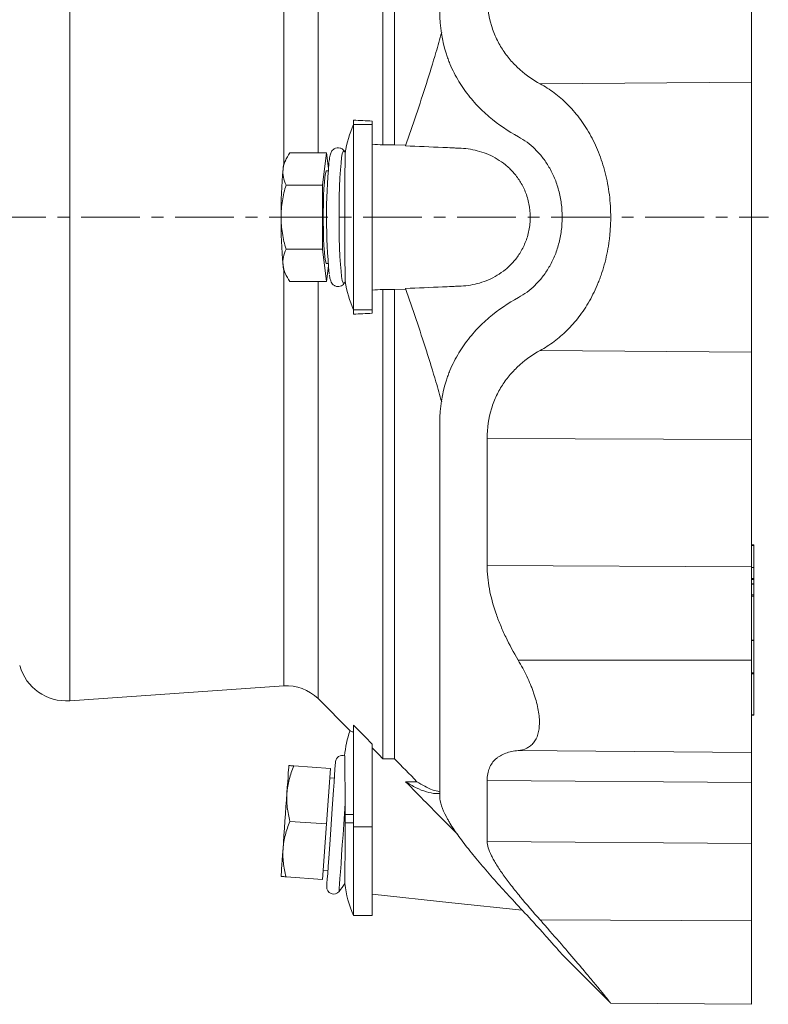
# Model space of a CAD drawing. Header units: millimetres. Extents: x 24 to 822, y -62 to 722.
# Tile 5 of 8: x 196 to 357, y 378 to 591. Entities that reach past the tile are written whole.
import ezdxf

# ---------------------------------------------------------------- set-up
doc = ezdxf.new("R2010")
doc.units = ezdxf.units.MM
doc.linetypes.add('CENTERX2', pattern=[20.32, 12.7, -2.54, 2.54, -2.54])
doc.layers.add('FORMAT', color=7, linetype='Continuous')

msp = doc.modelspace()

# ---------------------------------------------------------------- linework, layer by layer
at = {"color": 7, "linetype": 'Continuous', "lineweight": 15}
for p, q in [((274.18, 564.06), (274.18, 665.4)), ((276.65, 564.06), (276.65, 665.4)), ((267.84, 568.42), (267.84, 569.38)), ((267.84, 528.46), (267.84, 568.42)), ((271.84, 568.42), (271.84, 569.2)), ((271.84, 528.46), (271.84, 568.42)), ((274.18, 564.06), (276.65, 564.06)), ((276.65, 564.06), (279.1, 563.96)), ((253.51, 561.4), (252.9, 560.35)), ((261.98, 562.3), (254.07, 562.3)), ((261.98, 562.3), (261.15, 555.37)), ((262.39, 558.94), (261.98, 562.3)), ((265.83, 562.68), (265.8, 562.73)), ((262.35, 558.44), (261.98, 558.44)), ((261.15, 555.37), (253.24, 555.37)), ((261.15, 555.37), (261.15, 541.51)), ((261.15, 541.51), (253.24, 541.51)), ((261.15, 541.51), (261.98, 534.58)), ((261.98, 538.44), (262.35, 538.44)), ((252.9, 536.53), (253.51, 535.47)), ((261.98, 534.58), (262.39, 537.94)), ((261.98, 534.58), (254.07, 534.58)), ((265.8, 534.15), (265.83, 534.19)), ((276.65, 532.82), (274.18, 532.82)), ((274.18, 431.48), (274.18, 532.82)), ((279.1, 532.92), (276.65, 532.82)), ((276.65, 431.48), (276.65, 532.82)), ((267.84, 527.5), (267.84, 528.46)), ((271.84, 527.68), (271.84, 528.46)), ((354.35, 477.67), (353.84, 477.67)), ((354.35, 472.83), (354.35, 477.53)), ((354.35, 472.81), (353.84, 472.81)), ((354.35, 470.43), (354.35, 472.76)), ((354.35, 469.28), (354.35, 470.17)), ((354.35, 469.27), (353.84, 469.27)), ((354.35, 466.88), (354.35, 469.21)), ((354.35, 457.07), (354.35, 466.62)), ((353.84, 457.01), (354.35, 457.01)), ((354.35, 450.02), (354.35, 457)), ((354.35, 440.97), (354.35, 449.82)), ((206.5, 443.99), (252.77, 447.23)), ((260.15, 444.47), (267.09, 437.53)), ((353.84, 440.91), (354.35, 440.91)), ((267.84, 416.77), (267.84, 438.75)), ((271.84, 416.77), (271.84, 434.65)), ((262.82, 429.37), (254.91, 429.93)), ((274.18, 431.48), (276.65, 431.48)), ((262.82, 429.37), (261.98, 417.4)), ((263.68, 427.31), (262.68, 427.38)), ((279.06, 426.52), (281.54, 426.52)), ((261.98, 417.4), (254.07, 417.96)), ((261.98, 417.4), (261.15, 405.43)), ((267.84, 397.64), (267.84, 416.77)), ((271.84, 397.64), (271.84, 416.77)), ((261.29, 407.43), (262.28, 407.36)), ((261.15, 405.43), (253.24, 405.99)), ((267.84, 397.64), (271.84, 397.64)), ((312.92, 389.19), (323.34, 378.77)), ((323.35, 378.71), (353.84, 378.44))]:
    msp.add_line(p, q, dxfattribs=at)
at = {"color": 8, "linetype": 'Continuous', "lineweight": 0}
for p, q in [((206.5, 652.89), (206.5, 548.44)), ((260.15, 562.3), (260.15, 652.41)), ((252.77, 559.95), (252.77, 649.65)), ((353.84, 577.59), (308.16, 577.23)), ((271.84, 568.42), (267.84, 568.42)), ((206.5, 548.44), (206.5, 443.99)), ((252.77, 447.23), (252.77, 536.93)), ((260.15, 444.47), (260.15, 534.58)), ((271.84, 528.46), (267.84, 528.46)), ((353.84, 519.29), (308.16, 519.65)), ((353.84, 500.45), (296.7, 500.62)), ((354.35, 477.53), (353.84, 477.53)), ((353.84, 472.95), (296.7, 473.22)), ((354.35, 472.76), (353.84, 472.76)), ((354.35, 470.43), (353.84, 470.43)), ((354.35, 470.17), (353.84, 470.17)), ((354.35, 469.21), (353.84, 469.21)), ((354.35, 466.88), (353.84, 466.88)), ((354.35, 466.62), (353.84, 466.62)), ((354.35, 457.07), (353.84, 457.07)), ((353.84, 452.76), (303.4, 452.79)), ((354.35, 450.02), (353.84, 450.02)), ((354.35, 449.82), (353.84, 449.82)), ((354.35, 440.97), (353.84, 440.97)), ((353.84, 432.82), (303.4, 433.26)), ((353.84, 426.37), (296.7, 426.79)), ((267.84, 419.44), (266.04, 419.44)), ((267.84, 417.64), (266.04, 417.64)), ((271.84, 416.77), (267.84, 416.77)), ((353.84, 413.17), (296.7, 413.64)), ((353.84, 396.49), (308.16, 396.67))]:
    msp.add_line(p, q, dxfattribs=at)
at = {"color": 8, "linetype": 'Continuous', "lineweight": 0, "flags": 128}
for points in [[(265.8, 562.73), (265.72, 562.8), (265.56, 562.65), (265.4, 562.14), (265.26, 561.29), (265.12, 560.12), (265, 558.66), (264.9, 556.94), (264.81, 555.01), (264.75, 552.91), (264.71, 550.7), (264.7, 548.44), (264.71, 546.18), (264.75, 543.97), (264.81, 541.87), (264.9, 539.94), (265, 538.22), (265.12, 536.76), (265.26, 535.59), (265.4, 534.74), (265.56, 534.23), (265.72, 534.08), (265.8, 534.15)], [(266.03, 421.78), (265.87, 419.58), (265.72, 417.33), (265.56, 415.06), (265.4, 412.86), (265.26, 410.75), (265.12, 408.81), (265, 407.08), (264.9, 405.6), (264.81, 404.4), (264.75, 403.53), (264.71, 403), (264.7, 402.82)]]:
    msp.add_lwpolyline(points, dxfattribs=at)
at = {"color": 7, "linetype": 'Continuous', "lineweight": 15, "flags": 128}
for points in [[(261.98, 558.44), (261.88, 558.34), (261.75, 557.89), (261.63, 557.1), (261.53, 556), (261.43, 554.62), (261.36, 553.02), (261.31, 551.26), (261.29, 549.39), (261.29, 547.49), (261.31, 545.62), (261.36, 543.86), (261.43, 542.26), (261.53, 540.88), (261.63, 539.78), (261.75, 538.99), (261.88, 538.54), (261.98, 538.44)], [(253.84, 430), (253.83, 429.9), (253.81, 429.59), (253.78, 429.09), (253.73, 428.4), (253.67, 427.53), (253.6, 426.5), (253.51, 425.32), (253.42, 424.02)], [(263.92, 430.8), (263.91, 430.62), (263.87, 430.07), (263.81, 429.18), (263.72, 427.96), (263.62, 426.45), (263.5, 424.7), (263.36, 422.74), (263.21, 420.64), (263.06, 418.45), (262.9, 416.22), (262.75, 414.03), (262.6, 411.92), (262.47, 409.97), (262.34, 408.21), (262.24, 406.71), (262.15, 405.49), (262.09, 404.6), (262.05, 404.05), (262.04, 403.87), (262.04, 403.87)], [(253.42, 424.02), (253.33, 422.61), (253.22, 421.13), (253.11, 419.59), (253, 418.03), (252.9, 416.47), (252.79, 414.93), (252.68, 413.45), (252.59, 412.05)], [(252.17, 406.06), (252.18, 406.16), (252.2, 406.47), (252.23, 406.97), (252.28, 407.66), (252.34, 408.53), (252.41, 409.57), (252.5, 410.74), (252.59, 412.05)], [(271.84, 402.2), (289.04, 400.39), (304.27, 398.79)]]:
    msp.add_lwpolyline(points, dxfattribs=at)
at = {"color": 7, "linetype": 'Continuous', "lineweight": 15}
for centre, radius, start, end in [((287.09, 559.44), 21.25, 154.9424, 172.1405), ((245.25, 548.44), 25.03, 33.7751, 34.806), ((257.09, 558.69), 4.5, 158.2883, 178.1303), ((390.05, 548.55), 128.06, 174.802, 185.523), ((353.42, 549.57), 101.26, 174.7499, 180.6375), ((353.42, 547.31), 101.26, 179.3625, 185.2501), ((257.09, 538.19), 4.5, 181.8697, 201.7117), ((245.25, 548.44), 25.03, 325.194, 326.2253), ((287.09, 537.44), 21.25, 187.8595, 205.0576), ((205.77, 454.47), 10.5, 195.9446, 274), ((253.43, 437.75), 9.5, 45, 94), ((287.09, 430.44), 21.25, 160.4609, 175.5085), ((265.42, 430.7), 1.5, 70.8114, 176), ((245.25, 418.57), 25.03, 320.9937, 325.7929), ((287.09, 406.64), 21.25, 185.7712, 205.0576), ((263.54, 403.76), 1.5, 176, 320.9937)]:
    msp.add_arc(centre, radius, start, end, dxfattribs=at)
for points, knots in [([(296.7, 596.26), (296.7, 593.95), (297.03, 591.8), (297.79, 589.3), (297.97, 588.81), (298.34, 587.85), (298.54, 587.39), (299.18, 586.04), (299.67, 585.2), (300.46, 584.01), (300.74, 583.62), (301.32, 582.88), (301.62, 582.51), (302.54, 581.47), (303.18, 580.84), (305.19, 579.06), (306.63, 578.07), (308.16, 577.23)], [0, 0, 0, 0, 0.25, 0.25, 0.3125, 0.3125, 0.375, 0.375, 0.5, 0.5, 0.5625, 0.5625, 0.625, 0.625, 0.75, 0.75, 1, 1, 1, 1]), ([(353.84, 596.43), (353.84, 594.45), (353.84, 592.51), (353.84, 588.79), (353.84, 587.02), (353.84, 583.76), (353.84, 582.27), (353.84, 579.65), (353.84, 578.52), (353.84, 577.59)], [0, 0, 0, 0, 0.25, 0.25, 0.5, 0.5, 0.75, 0.75, 1, 1, 1, 1]), ([(303.46, 565.81), (301.24, 567.01), (299.12, 568.43), (296.65, 570.54), (296.16, 570.98), (295.21, 571.9), (294.74, 572.37), (293.38, 573.85), (292.52, 574.9), (290.95, 577.14), (290.22, 578.32), (289.25, 580.23), (288.95, 580.89), (288.52, 581.91), (288.39, 582.25), (288.13, 582.95), (288.01, 583.3), (286.96, 586.49), (286.46, 589.54), (286.46, 592.84)], [0, 0, 0, 0, 0.25, 0.25, 0.3125, 0.3125, 0.375, 0.375, 0.5, 0.5, 0.625, 0.625, 0.6875, 0.6875, 0.71875, 0.71875, 0.75, 0.75, 1, 1, 1, 1]), ([(286.88, 588.33), (286.47, 586.89), (285.41, 583.19), (283.57, 577.24), (281.38, 570.49), (279.84, 566.06), (279.06, 563.85)], [0, 0, 0, 0, 0.173541, 0.445767, 0.722881, 1, 1, 1, 1]), ([(308.16, 519.65), (309.19, 520.22), (310.2, 520.86), (312.13, 522.3), (313.06, 523.1), (314.85, 524.87), (315.71, 525.83), (316.93, 527.43), (317.33, 527.99), (318.1, 529.15), (318.46, 529.74), (319.52, 531.59), (320.15, 532.9), (320.86, 534.65), (321, 535), (321.26, 535.72), (321.39, 536.09), (321.75, 537.2), (321.98, 537.94), (322.57, 540.23), (322.87, 541.79), (323.14, 543.81), (323.18, 544.22), (323.26, 545.04), (323.29, 545.46), (323.38, 546.7), (323.4, 547.53), (323.41, 550), (323.31, 551.64), (323.01, 554.09), (322.88, 554.9), (322.58, 556.49), (322.4, 557.27), (322.01, 558.8), (321.79, 559.55), (321.31, 561.03), (321.05, 561.75), (320.2, 563.87), (319.57, 565.19), (318.52, 567.05), (318.15, 567.65), (317.39, 568.81), (316.99, 569.37), (315.76, 570.98), (314.9, 571.96), (313.1, 573.74), (312.16, 574.55), (310.21, 576.01), (309.2, 576.66), (308.16, 577.23)], [0, 0, 0, 0, 0.0625, 0.0625, 0.125, 0.125, 0.1875, 0.1875, 0.21875, 0.21875, 0.25, 0.25, 0.3125, 0.3125, 0.328125, 0.328125, 0.34375, 0.34375, 0.375, 0.375, 0.4375, 0.4375, 0.453125, 0.453125, 0.46875, 0.46875, 0.5, 0.5, 0.5625, 0.5625, 0.59375, 0.59375, 0.625, 0.625, 0.65625, 0.65625, 0.6875, 0.6875, 0.75, 0.75, 0.78125, 0.78125, 0.8125, 0.8125, 0.875, 0.875, 0.9375, 0.9375, 1, 1, 1, 1]), ([(353.84, 577.59), (353.84, 577.05), (353.84, 576.43), (353.84, 575.01), (353.84, 574.21), (353.84, 572.42), (353.84, 571.44), (353.84, 569.28), (353.84, 568.1), (353.84, 565.57), (353.84, 564.22), (353.84, 561.35), (353.84, 559.85), (353.84, 556.72), (353.84, 555.1), (353.84, 551.8), (353.84, 550.12), (353.84, 546.76), (353.84, 545.08), (353.84, 541.78), (353.84, 540.16), (353.84, 537.03), (353.84, 535.52), (353.84, 532.66), (353.84, 531.31), (353.84, 528.78), (353.84, 527.6), (353.84, 525.44), (353.84, 524.46), (353.84, 522.67), (353.84, 521.87), (353.84, 520.45), (353.84, 519.83), (353.84, 519.29)], [0, 0, 0, 0, 0.0625, 0.0625, 0.125, 0.125, 0.1875, 0.1875, 0.25, 0.25, 0.3125, 0.3125, 0.375, 0.375, 0.4375, 0.4375, 0.5, 0.5, 0.5625, 0.5625, 0.625, 0.625, 0.6875, 0.6875, 0.75, 0.75, 0.8125, 0.8125, 0.875, 0.875, 0.9375, 0.9375, 1, 1, 1, 1]), ([(312.92, 548.44), (312.92, 549.44), (312.86, 550.43), (312.66, 551.88), (312.58, 552.36), (312.39, 553.31), (312.28, 553.79), (311.91, 555.17), (311.61, 556.05), (311.08, 557.31), (310.89, 557.72), (310.49, 558.51), (310.28, 558.9), (309.63, 560.02), (309.16, 560.71), (308.4, 561.68), (308.14, 561.99), (307.6, 562.58), (307.33, 562.87), (305.93, 564.22), (304.74, 565.1), (303.46, 565.81)], [0, 0, 0, 0, 0.125, 0.125, 0.1875, 0.1875, 0.25, 0.25, 0.375, 0.375, 0.4375, 0.4375, 0.5, 0.5, 0.625, 0.625, 0.6875, 0.6875, 0.75, 0.75, 1, 1, 1, 1]), ([(279.06, 563.85), (281.74, 563.73), (284.42, 563.62), (287.77, 563.47), (288.77, 563.42), (289.78, 563.38), (290.45, 563.35), (290.78, 563.34), (292.46, 563.25), (293.77, 563.03), (295.71, 562.47), (296.35, 562.24), (297.62, 561.69), (298.26, 561.37), (299.48, 560.63), (300.08, 560.21), (301.23, 559.27), (301.79, 558.74), (302.83, 557.58), (303.31, 556.94), (303.98, 555.88), (304.2, 555.51), (304.59, 554.74), (304.78, 554.34), (305.11, 553.52), (305.26, 553.09), (305.53, 552.21), (305.64, 551.75), (305.91, 550.36), (306.01, 549.41), (306.01, 548.2), (306, 547.95), (305.98, 547.47), (305.96, 547.23), (305.89, 546.52), (305.82, 546.05), (305.64, 545.12), (305.52, 544.66), (305.26, 543.77), (305.1, 543.35), (304.77, 542.52), (304.58, 542.12), (304.18, 541.35), (303.97, 540.98), (303.3, 539.92), (302.82, 539.29), (302.03, 538.41), (301.76, 538.13), (301.21, 537.61), (300.92, 537.36), (300.07, 536.66), (299.47, 536.25), (298.26, 535.51), (297.63, 535.2), (296.35, 534.64), (295.71, 534.41), (293.76, 533.84), (292.44, 533.63), (290.77, 533.54), (290.43, 533.53), (289.76, 533.5), (288.76, 533.46), (287.75, 533.41), (284.41, 533.26), (281.74, 533.15), (279.06, 533.03)], [0, 0, 0, 0, 0.125, 0.125, 0.15625, 0.171875, 0.171875, 0.1875, 0.1875, 0.25, 0.25, 0.28125, 0.28125, 0.3125, 0.3125, 0.34375, 0.34375, 0.375, 0.375, 0.40625, 0.40625, 0.421875, 0.421875, 0.4375, 0.4375, 0.453125, 0.453125, 0.46875, 0.46875, 0.5, 0.5, 0.507812, 0.507812, 0.515625, 0.515625, 0.53125, 0.53125, 0.546875, 0.546875, 0.5625, 0.5625, 0.578125, 0.578125, 0.59375, 0.59375, 0.625, 0.625, 0.640625, 0.640625, 0.65625, 0.65625, 0.6875, 0.6875, 0.71875, 0.71875, 0.75, 0.75, 0.8125, 0.8125, 0.828125, 0.828125, 0.84375, 0.875, 0.875, 1, 1, 1, 1]), ([(252.59, 558.83), (252.62, 559.13), (252.68, 559.42), (252.85, 560.01), (252.96, 560.3), (253.34, 561.16), (253.68, 561.73), (254.07, 562.3)], [0, 0, 0, 0, 0.25, 0.25, 0.5, 0.5, 1, 1, 1, 1]), ([(265.89, 562.57), (265.86, 562.63), (265.78, 562.78), (265.48, 563.12), (264.93, 563.42), (264.25, 563.47), (263.66, 563.25), (263.26, 562.9), (263.03, 562.56), (262.88, 562.21), (262.76, 561.81), (262.69, 561.43), (262.66, 561.22)], [0, 0, 0, 0, 0.054282, 0.141061, 0.230724, 0.322838, 0.411281, 0.48927, 0.572164, 0.673652, 0.824591, 1, 1, 1, 1]), ([(266.04, 534.53), (266.04, 534.58), (266.03, 534.72), (266.02, 535.03), (266.02, 535.16), (266.01, 535.45), (266.01, 535.62), (266, 536.18), (265.99, 536.62), (265.99, 537.39), (265.98, 537.66), (265.98, 538.25), (265.98, 538.56), (265.97, 539.51), (265.97, 540.2), (265.96, 541.31), (265.96, 541.7), (265.96, 542.49), (265.96, 542.89), (265.96, 544.11), (265.95, 544.95), (265.95, 546.25), (265.95, 546.69), (265.95, 547.56), (265.95, 548.44), (265.95, 549.31), (265.95, 550.19), (265.95, 550.63), (265.95, 551.93), (265.96, 552.77), (265.96, 553.99), (265.96, 554.39), (265.96, 555.18), (265.96, 555.56), (265.97, 556.68), (265.97, 557.37), (265.98, 558.32), (265.98, 558.63), (265.98, 559.21), (265.99, 559.49), (265.99, 560.26), (266, 560.7), (266.01, 561.26), (266.01, 561.42), (266.02, 561.72), (266.02, 561.84), (266.03, 562.16), (266.04, 562.3), (266.04, 562.35)], [0, 0, 0, 0, 0.0625, 0.0625, 0.09375, 0.09375, 0.125, 0.125, 0.1875, 0.1875, 0.21875, 0.21875, 0.25, 0.25, 0.3125, 0.3125, 0.34375, 0.34375, 0.375, 0.375, 0.4375, 0.4375, 0.46875, 0.46875, 0.5, 0.53125, 0.53125, 0.5625, 0.5625, 0.625, 0.625, 0.65625, 0.65625, 0.6875, 0.6875, 0.75, 0.75, 0.78125, 0.78125, 0.8125, 0.8125, 0.875, 0.875, 0.90625, 0.90625, 0.9375, 0.9375, 1, 1, 1, 1]), ([(262.66, 561.22), (262.64, 561.12), (262.58, 560.88), (262.55, 560.52), (262.52, 560.3)], [0, 0, 0, 0, 0.395697, 1, 1, 1, 1]), ([(253.24, 555.37), (252.98, 555.93), (252.78, 556.51), (252.55, 557.66), (252.52, 558.24), (252.59, 558.83)], [0, 0, 0, 0, 0.5, 0.5, 1, 1, 1, 1]), ([(252.17, 548.44), (252.17, 549.03), (252.19, 549.61), (252.29, 550.79), (252.36, 551.38), (252.65, 553.11), (252.91, 554.25), (253.24, 555.37)], [0, 0, 0, 0, 0.25, 0.25, 0.5, 0.5, 1, 1, 1, 1]), ([(253.24, 541.51), (252.91, 542.64), (252.64, 543.79), (252.27, 546.11), (252.17, 547.27), (252.17, 548.44)], [0, 0, 0, 0, 0.5, 0.5, 1, 1, 1, 1]), ([(312.92, 548.44), (312.92, 547.44), (312.86, 546.45), (312.66, 545), (312.58, 544.52), (312.39, 543.56), (312.28, 543.09), (311.91, 541.71), (311.61, 540.83), (311.08, 539.57), (310.89, 539.16), (310.49, 538.36), (310.28, 537.98), (309.63, 536.86), (309.16, 536.17), (308.4, 535.2), (308.14, 534.89), (307.6, 534.3), (307.33, 534.01), (305.93, 532.66), (304.74, 531.78), (303.46, 531.07)], [0, 0, 0, 0, 0.125, 0.125, 0.1875, 0.1875, 0.25, 0.25, 0.375, 0.375, 0.4375, 0.4375, 0.5, 0.5, 0.625, 0.625, 0.6875, 0.6875, 0.75, 0.75, 1, 1, 1, 1]), ([(252.59, 538.05), (252.55, 538.34), (252.54, 538.64), (252.57, 539.22), (252.61, 539.51), (252.78, 540.38), (252.98, 540.95), (253.24, 541.51)], [0, 0, 0, 0, 0.25, 0.25, 0.5, 0.5, 1, 1, 1, 1]), ([(254.07, 534.58), (253.68, 535.15), (253.34, 535.72), (252.83, 536.87), (252.66, 537.46), (252.59, 538.05)], [0, 0, 0, 0, 0.5, 0.5, 1, 1, 1, 1]), ([(262.6, 536.02), (262.61, 535.92), (262.67, 535.46), (262.78, 534.99), (262.95, 534.48), (263.2, 534.04), (263.65, 533.63), (264.28, 533.4), (264.95, 533.47), (265.46, 533.75), (265.72, 534.02), (265.79, 534.14), (265.81, 534.17)], [0, 0, 0, 0, 0.064436, 0.313628, 0.461432, 0.569405, 0.65201, 0.73809, 0.824904, 0.903, 0.977037, 1, 1, 1, 1]), ([(286.88, 508.55), (286.47, 509.99), (285.41, 513.69), (283.57, 519.64), (281.38, 526.39), (279.84, 530.81), (279.06, 533.03)], [0, 0, 0, 0, 0.173541, 0.445767, 0.722881, 1, 1, 1, 1]), ([(303.46, 531.07), (301.24, 529.87), (299.12, 528.45), (296.65, 526.34), (296.16, 525.9), (295.21, 524.98), (294.74, 524.51), (293.38, 523.03), (292.52, 521.98), (290.95, 519.74), (290.22, 518.56), (289.25, 516.65), (288.95, 515.99), (288.52, 514.97), (288.39, 514.63), (288.13, 513.93), (288.01, 513.58), (286.96, 510.39), (286.46, 507.34), (286.46, 504.04)], [0, 0, 0, 0, 0.25, 0.25, 0.3125, 0.3125, 0.375, 0.375, 0.5, 0.5, 0.625, 0.625, 0.6875, 0.6875, 0.71875, 0.71875, 0.75, 0.75, 1, 1, 1, 1]), ([(296.7, 500.62), (296.7, 502.93), (297.03, 505.08), (297.79, 507.58), (297.97, 508.07), (298.34, 509.03), (298.54, 509.49), (299.18, 510.84), (299.67, 511.68), (300.46, 512.87), (300.74, 513.26), (301.32, 514), (301.62, 514.36), (302.54, 515.4), (303.18, 516.04), (305.19, 517.82), (306.63, 518.81), (308.16, 519.65)], [0, 0, 0, 0, 0.25, 0.25, 0.3125, 0.3125, 0.375, 0.375, 0.5, 0.5, 0.5625, 0.5625, 0.625, 0.625, 0.75, 0.75, 1, 1, 1, 1]), ([(353.84, 500.45), (353.84, 502.43), (353.84, 504.37), (353.84, 508.09), (353.84, 509.86), (353.84, 513.12), (353.84, 514.61), (353.84, 517.23), (353.84, 518.36), (353.84, 519.29)], [0, 0, 0, 0, 0.25, 0.25, 0.5, 0.5, 0.75, 0.75, 1, 1, 1, 1]), ([(286.46, 423.3), (286.46, 424.89), (286.46, 426.74), (286.46, 430.97), (286.46, 433.34), (286.46, 438.59), (286.46, 441.47), (286.46, 447.68), (286.46, 451.01), (286.46, 458.09), (286.46, 461.82), (286.46, 469.62), (286.46, 473.68), (286.46, 482.05), (286.46, 486.35), (286.46, 495.11), (286.46, 499.56), (286.46, 504.04)], [0, 0, 0, 0, 0.125, 0.125, 0.25, 0.25, 0.375, 0.375, 0.5, 0.5, 0.625, 0.625, 0.75, 0.75, 0.875, 0.875, 1, 1, 1, 1]), ([(296.7, 500.62), (296.7, 495.84), (296.7, 491.15), (296.7, 481.99), (296.7, 477.52), (296.7, 473.22)], [0, 0, 0, 0, 0.5, 0.5, 1, 1, 1, 1]), ([(353.84, 500.45), (353.84, 495.66), (353.84, 490.95), (353.84, 481.75), (353.84, 477.28), (353.84, 472.95)], [0, 0, 0, 0, 0.5, 0.5, 1, 1, 1, 1]), ([(354.35, 477.67), (354.35, 477.67), (354.35, 477.67), (354.35, 477.65), (354.35, 477.61), (354.35, 477.57), (354.35, 477.54), (354.35, 477.53)], [0, 0, 0, 0, 0.209627, 0.42678, 0.634993, 0.827361, 1, 1, 1, 1]), ([(303.4, 452.79), (302.42, 454.44), (301.52, 456.11), (300.3, 458.65), (299.92, 459.51), (299.39, 460.8), (299.21, 461.23), (298.88, 462.1), (298.73, 462.54), (297.98, 464.72), (297.51, 466.45), (297.03, 469.01), (296.91, 469.87), (296.75, 471.56), (296.7, 472.4), (296.7, 473.22)], [0, 0, 0, 0, 0.25, 0.25, 0.375, 0.375, 0.4375, 0.4375, 0.5, 0.5, 0.75, 0.75, 0.875, 0.875, 1, 1, 1, 1]), ([(353.84, 452.76), (353.84, 454.52), (353.84, 456.29), (353.84, 459.8), (353.84, 461.54), (353.84, 464.96), (353.84, 466.64), (353.84, 469.88), (353.84, 471.45), (353.84, 472.95)], [0, 0, 0, 0, 0.25, 0.25, 0.5, 0.5, 0.75, 0.75, 1, 1, 1, 1]), ([(354.35, 472.81), (354.35, 472.81), (354.35, 472.82), (354.35, 472.8), (354.35, 472.77), (354.35, 472.76)], [0, 0, 0, 0, 0.125176, 0.579608, 1, 1, 1, 1]), ([(354.35, 470.43), (354.35, 470.4), (354.35, 470.35), (354.35, 470.25), (354.35, 470.2), (354.35, 470.17)], [0, 0, 0, 0, 0.5, 0.5, 1, 1, 1, 1]), ([(354.35, 469.26), (354.35, 469.26), (354.35, 469.27), (354.35, 469.25), (354.35, 469.23), (354.35, 469.21)], [0, 0, 0, 0, 0.125179, 0.579639, 1, 1, 1, 1]), ([(354.35, 466.88), (354.35, 466.85), (354.35, 466.8), (354.35, 466.7), (354.35, 466.65), (354.35, 466.62)], [0, 0, 0, 0, 0.5, 0.5, 1, 1, 1, 1]), ([(354.35, 457.07), (354.35, 457.06), (354.35, 457.03), (354.35, 457.01), (354.35, 457.02), (354.35, 457.02)], [0, 0, 0, 0, 0.412096, 0.842448, 1, 1, 1, 1]), ([(303.4, 433.26), (304.08, 433.33), (304.7, 433.49), (305.54, 433.9), (305.8, 434.06), (306.17, 434.35), (306.29, 434.46), (306.52, 434.68), (306.63, 434.8), (307.13, 435.43), (307.45, 436.04), (307.72, 436.95), (307.77, 437.14), (307.85, 437.54), (307.89, 437.75), (307.97, 438.38), (308, 438.83), (308, 439.76), (307.98, 440.25), (307.87, 441.27), (307.79, 441.81), (307.46, 443.45), (307.15, 444.58), (306.63, 446.04), (306.53, 446.34), (306.3, 446.93), (306.18, 447.22), (305.82, 448.11), (305.55, 448.69), (304.71, 450.46), (304.08, 451.63), (303.4, 452.79)], [0, 0, 0, 0, 0.125, 0.125, 0.1875, 0.1875, 0.21875, 0.21875, 0.25, 0.25, 0.375, 0.375, 0.40625, 0.40625, 0.4375, 0.4375, 0.5, 0.5, 0.5625, 0.5625, 0.625, 0.625, 0.75, 0.75, 0.78125, 0.78125, 0.8125, 0.8125, 0.875, 0.875, 1, 1, 1, 1]), ([(353.84, 452.76), (353.84, 451.59), (353.84, 450.38), (353.84, 447.97), (353.84, 446.75), (353.84, 444.38), (353.84, 443.22), (353.84, 441.02), (353.84, 439.98), (353.84, 438.08), (353.84, 437.22), (353.84, 435.73), (353.84, 435.09), (353.84, 434.05), (353.84, 433.65), (353.84, 433.07), (353.84, 432.89), (353.84, 432.82)], [0, 0, 0, 0, 0.125, 0.125, 0.25, 0.25, 0.375, 0.375, 0.5, 0.5, 0.625, 0.625, 0.75, 0.75, 0.875, 0.875, 1, 1, 1, 1]), ([(354.35, 450.02), (354.35, 449.99), (354.35, 449.95), (354.35, 449.88), (354.35, 449.84), (354.35, 449.82)], [0, 0, 0, 0, 0.5, 0.5, 1, 1, 1, 1]), ([(354.35, 440.97), (354.35, 440.95), (354.35, 440.92), (354.35, 440.92), (354.35, 440.92)], [0, 0, 0, 0, 0.540728, 1, 1, 1, 1]), ([(267.1, 437.53), (267.1, 437.53), (267.1, 437.54), (267.36, 437.41), (267.71, 437.23), (267.84, 437.16)], [0, 0, 0, 0, 0.286045, 0.722518, 1, 1, 1, 1]), ([(265.91, 432.11), (265.91, 432.11), (265.91, 432.17), (265.91, 431.93), (265.92, 431.34), (265.93, 430.31), (265.95, 428.94), (265.97, 427.23), (266, 424.92), (266.02, 422.96), (266.03, 421.78)], [0, 0, 0, 0, 0.00562, 0.136813, 0.271805, 0.40294, 0.53805, 0.666087, 0.798205, 1, 1, 1, 1]), ([(303.4, 433.26), (302.42, 433.16), (301.52, 432.97), (300.3, 432.52), (299.92, 432.34), (299.39, 432.03), (299.21, 431.92), (298.88, 431.68), (298.73, 431.56), (297.98, 430.89), (297.51, 430.25), (297.03, 429.09), (296.91, 428.68), (296.75, 427.78), (296.7, 427.3), (296.7, 426.79)], [0, 0, 0, 0, 0.25, 0.25, 0.375, 0.375, 0.4375, 0.4375, 0.5, 0.5, 0.75, 0.75, 0.875, 0.875, 1, 1, 1, 1]), ([(353.84, 432.82), (353.84, 432.7), (353.84, 432.48), (353.84, 431.82), (353.84, 431.38), (353.84, 430.29), (353.84, 429.64), (353.84, 428.14), (353.84, 427.29), (353.84, 426.37)], [0, 0, 0, 0, 0.25, 0.25, 0.5, 0.5, 0.75, 0.75, 1, 1, 1, 1]), ([(253.42, 424.02), (253.46, 424.52), (253.52, 425.03), (253.69, 426.04), (253.8, 426.53), (254.18, 428.01), (254.52, 428.97), (254.91, 429.93)], [0, 0, 0, 0, 0.25, 0.25, 0.5, 0.5, 1, 1, 1, 1]), ([(253.84, 430), (253.84, 430), (253.87, 430), (253.97, 429.99), (254.04, 429.99), (254.32, 429.97), (254.59, 429.95), (254.91, 429.93)], [0, 0, 0, 0, 0.25, 0.25, 0.5, 0.5, 1, 1, 1, 1]), ([(279.06, 426.52), (282.04, 423.5), (285.77, 419.73), (289.51, 415.95), (290.26, 415.19)], [0, 0, 0, 0, 0.79905, 1, 1, 1, 1]), ([(286.33, 423.99), (286.1, 423.98), (285.22, 423.92), (283.57, 424.31), (281.38, 425.11), (279.84, 426.05), (279.06, 426.52)], [0, 0, 0, 0, 0.105548, 0.40017, 0.700082, 1, 1, 1, 1]), ([(281.54, 426.52), (282.65, 425.84), (284.37, 424.79), (285.92, 424.47), (286.46, 424.36)], [0, 0, 0, 0, 0.652871, 1, 1, 1, 1]), ([(296.7, 413.64), (296.7, 415.34), (296.7, 417.29), (296.7, 421.68), (296.7, 424.13), (296.7, 426.79)], [0, 0, 0, 0, 0.5, 0.5, 1, 1, 1, 1]), ([(353.84, 413.17), (353.84, 414.87), (353.84, 416.83), (353.84, 421.24), (353.84, 423.69), (353.84, 426.37)], [0, 0, 0, 0, 0.5, 0.5, 1, 1, 1, 1]), ([(254.07, 417.96), (253.82, 418.96), (253.62, 419.96), (253.38, 421.98), (253.35, 423), (253.42, 424.02)], [0, 0, 0, 0, 0.5, 0.5, 1, 1, 1, 1]), ([(303.46, 399.66), (301.24, 402.04), (299.12, 404.36), (296.65, 407.19), (296.16, 407.75), (295.21, 408.87), (294.74, 409.42), (293.38, 411.07), (292.52, 412.13), (290.95, 414.2), (290.22, 415.2), (289.25, 416.64), (288.95, 417.12), (288.52, 417.81), (288.39, 418.04), (288.13, 418.49), (288.01, 418.71), (286.96, 420.66), (286.46, 422.13), (286.46, 423.3)], [0, 0, 0, 0, 0.25, 0.25, 0.3125, 0.3125, 0.375, 0.375, 0.5, 0.5, 0.625, 0.625, 0.6875, 0.6875, 0.71875, 0.71875, 0.75, 0.75, 1, 1, 1, 1]), ([(252.59, 412.05), (252.62, 412.55), (252.68, 413.06), (252.85, 414.06), (252.96, 414.56), (253.34, 416.04), (253.68, 417), (254.07, 417.96)], [0, 0, 0, 0, 0.25, 0.25, 0.5, 0.5, 1, 1, 1, 1]), ([(265.95, 404.5), (265.95, 404.54), (265.95, 404.62), (265.96, 405.23), (265.96, 406.19), (265.97, 407.51), (265.98, 409.13), (265.99, 411.03), (266.01, 413.1), (266.03, 415.33), (266.04, 416.86), (266.04, 417.64)], [0, 0, 0, 0, 0.112647, 0.222579, 0.3357, 0.445585, 0.558663, 0.668435, 0.781397, 0.889188, 1, 1, 1, 1]), ([(296.7, 413.64), (296.7, 412.82), (297.03, 411.78), (297.79, 410.23), (297.97, 409.91), (298.34, 409.25), (298.54, 408.91), (299.18, 407.87), (299.67, 407.15), (300.46, 406.02), (300.74, 405.64), (301.32, 404.87), (301.62, 404.48), (302.54, 403.29), (303.18, 402.49), (305.19, 400.05), (306.63, 398.38), (308.16, 396.67)], [0, 0, 0, 0, 0.25, 0.25, 0.3125, 0.3125, 0.375, 0.375, 0.5, 0.5, 0.5625, 0.5625, 0.625, 0.625, 0.75, 0.75, 1, 1, 1, 1]), ([(353.84, 413.17), (353.84, 412.47), (353.84, 411.57), (353.84, 409.39), (353.84, 408.1), (353.84, 405.22), (353.84, 403.62), (353.84, 400.19), (353.84, 398.37), (353.84, 396.49)], [0, 0, 0, 0, 0.25, 0.25, 0.5, 0.5, 0.75, 0.75, 1, 1, 1, 1]), ([(253.24, 405.99), (252.98, 406.99), (252.78, 407.99), (252.55, 410.01), (252.52, 411.03), (252.59, 412.05)], [0, 0, 0, 0, 0.5, 0.5, 1, 1, 1, 1]), ([(252.17, 406.06), (252.17, 406.06), (252.19, 406.06), (252.29, 406.05), (252.36, 406.05), (252.65, 406.03), (252.91, 406.01), (253.24, 405.99)], [0, 0, 0, 0, 0.25, 0.25, 0.5, 0.5, 1, 1, 1, 1]), ([(312.92, 389.19), (312.92, 389.19), (312.86, 389.27), (312.66, 389.49), (312.58, 389.58), (312.39, 389.79), (312.28, 389.92), (311.91, 390.35), (311.61, 390.69), (311.08, 391.28), (310.89, 391.5), (310.49, 391.95), (310.28, 392.18), (309.63, 392.91), (309.16, 393.44), (308.4, 394.28), (308.14, 394.57), (307.6, 395.17), (307.33, 395.47), (305.93, 397), (304.74, 398.3), (303.46, 399.66)], [0, 0, 0, 0, 0.125, 0.125, 0.1875, 0.1875, 0.25, 0.25, 0.375, 0.375, 0.4375, 0.4375, 0.5, 0.5, 0.625, 0.625, 0.6875, 0.6875, 0.75, 0.75, 1, 1, 1, 1]), ([(323.35, 378.78), (323.36, 378.76), (323.42, 378.69), (323.01, 379.19), (322.17, 380.23), (320.89, 381.79), (319.21, 383.82), (316.86, 386.63), (313.73, 390.31), (310.63, 393.88), (308.69, 396.06), (308.16, 396.67)], [0, 0, 0, 0, 0.0395244, 0.1539403, 0.2591825, 0.3670623, 0.4810658, 0.5974904, 0.763519, 0.9343245, 1, 1, 1, 1]), ([(353.84, 396.49), (353.84, 395.4), (353.84, 394.31), (353.84, 392.13), (353.84, 391.05), (353.84, 388.94), (353.84, 387.91), (353.84, 385.94), (353.84, 385), (353.84, 383.27), (353.84, 382.48), (353.84, 381.07), (353.84, 380.46), (353.84, 379.47), (353.84, 379.09), (353.84, 378.57), (353.84, 378.44), (353.84, 378.44)], [0, 0, 0, 0, 0.125, 0.125, 0.25, 0.25, 0.375, 0.375, 0.5, 0.5, 0.625, 0.625, 0.75, 0.75, 0.875, 0.875, 1, 1, 1, 1])]:
    msp.add_open_spline(points, degree=3, knots=knots, dxfattribs=at)
for points in [[(267.84, 569.38), (269.18, 569.32), (270.51, 569.26), (271.84, 569.2)], [(271.84, 564.17), (272.62, 564.13), (273.4, 564.1), (274.18, 564.06)], [(274.18, 532.82), (273.4, 532.78), (272.62, 532.75), (271.84, 532.71)], [(271.84, 527.68), (270.51, 527.62), (269.18, 527.56), (267.84, 527.5)], [(267.84, 438.75), (269.18, 437.39), (270.51, 436.02), (271.84, 434.65)], [(271.84, 433.85), (272.62, 433.06), (273.4, 432.27), (274.18, 431.48)], [(276.65, 431.48), (278.28, 429.83), (279.91, 428.17), (281.54, 426.52)], [(266.03, 421.78), (266.03, 421.01), (266.04, 420.23), (266.04, 419.44)], [(266.04, 419.44), (266.05, 418.84), (266.05, 418.24), (266.04, 417.64)]]:
    msp.add_open_spline(points, degree=3, dxfattribs=at)
at = {"layer": 'FORMAT', "linetype": 'CENTERX2', "lineweight": 0}
msp.add_line((26.07, 548.44), (357.47, 548.44), dxfattribs=at)

doc.saveas('drawing.dxf')
